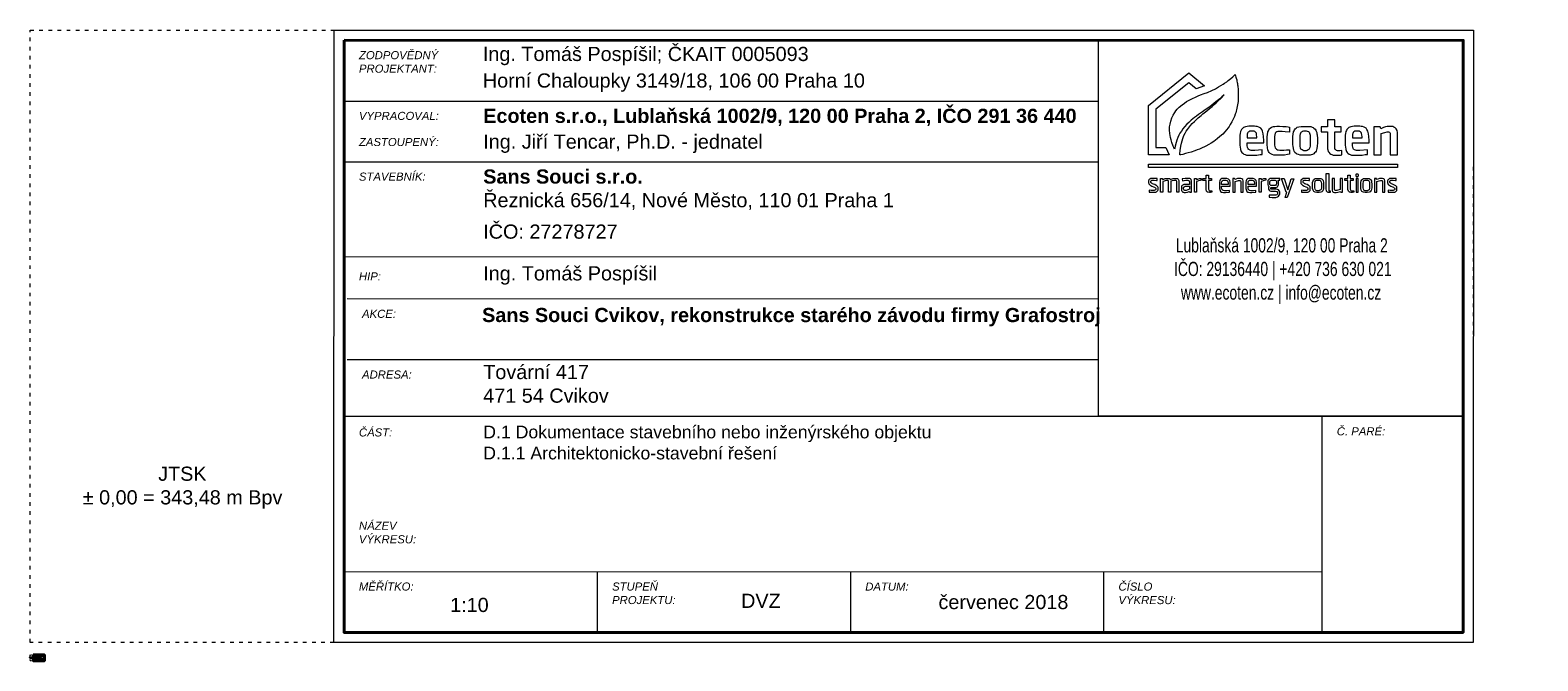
# Model space of a CAD drawing. Header units: millimetres. Extents: x -28283 to 311402, y 2144 to 57809.
# Tile 20 of 20: x -3735 to 16115, y 35744 to 44054. Entities that reach past the tile are written whole.
import ezdxf

# ---------------------------------------------------------------- set-up
doc = ezdxf.new("R2010")
doc.units = ezdxf.units.MM
doc.header["$LTSCALE"] = 4
doc.linetypes.add('ACAD_ISO03W100', pattern=[30, 12, -18])
doc.layers.add('AA_ROZPISKY', color=7, linetype='Continuous', lineweight=15)
doc.layers.add('AA_STUPEŇ DVZ', color=4, linetype='Continuous', lineweight=15)
doc.styles.get("Standard").update_dxf_attribs({"font": 'arial.ttf'})

# ---------------------------------------------------------------- blocks, each defined once
blk = doc.blocks.new('ecoten_logo_obrys')
at = {"lineweight": 5}
for points in [[(750, 1940), (899, 1620), (0, 1620), (0, 3760), (1740, 5160), (2420, 4610), (2057, 4478), (1740, 4740), (320, 3600), (320, 1940), (750, 1940)], [(3740, 5090), (3760, 5040), (3780, 4980), (3790, 4930), (3810, 4860), (3820, 4800), (3830, 4750), (3840, 4700), (3850, 4650), (3860, 4600), (3860, 4560), (3870, 4480), (3870, 4440), (3880, 4360), (3880, 4230), (3880, 4100), (3880, 4050), (3871, 3920), (3849, 3780), (3819, 3640), (3769, 3440), (3750, 3380), (3709, 3280), (3669, 3190), (3630, 3110), (3600, 3050), (3530, 2930), (3480, 2850), (3440, 2790), (3370, 2700), (3291, 2609), (3210, 2520), (3089, 2411), (2969, 2311), (2890, 2250), (2820, 2200), (2710, 2131), (2610, 2071), (2480, 1999), (2420, 1970), (2320, 1921), (2200, 1870), (2100, 1830), (2000, 1789), (1850, 1740), (1720, 1701), (1600, 1671), (1480, 1641), (1390, 1620), (1360, 1620), (1360, 1670), (1370, 1810), (1400, 2000), (1430, 2130), (1481, 2320), (1531, 2450), (1580, 2560), (1630, 2640), (1680, 2720), (1730, 2780), (1819, 2890), (1891, 2969), (1981, 3059), (2151, 3219), (2271, 3319), (2350, 3390), (2521, 3519), (2641, 3619), (2749, 3711), (2840, 3790), (2920, 3870), (3000, 3939), (3121, 4059), (3270, 4220), (3170, 4130), (3081, 4049), (2970, 3960), (2840, 3850), (2720, 3760), (2560, 3640), (2450, 3560), (2331, 3479), (2160, 3360), (2070, 3290), (1990, 3229), (1850, 3120), (1740, 3020), (1660, 2940), (1550, 2830), (1479, 2740), (1420, 2650), (1360, 2560), (1310, 2470), (1270, 2370), (1221, 2250), (1191, 2150), (1150, 2000), (1130, 1910), (1120, 1870), (1100, 1930), (1070, 2000), (1009, 2160), (979, 2270), (950, 2370), (920, 2540), (910, 2690), (910, 2830), (929, 2940), (959, 3080), (1010, 3220), (1059, 3330), (1131, 3450), (1180, 3520), (1241, 3590), (1331, 3679), (1461, 3789), (1549, 3861), (1640, 3920), (1761, 3989), (1900, 4060), (2030, 4121), (2140, 4170), (2240, 4210), (2410, 4269), (2550, 4320), (2730, 4400), (2890, 4481), (3030, 4559), (3130, 4619), (3220, 4671), (3290, 4720), (3380, 4780), (3440, 4830), (3560, 4920), (3650, 5000), (3740, 5090)], [(4260, 2140), (4980, 2140), (4980, 2240), (4971, 2420), (4961, 2530), (4931, 2650), (4891, 2720), (4850, 2770), (4770, 2820), (4700, 2840), (4640, 2850), (4580, 2860), (4510, 2860), (4340, 2860), (4260, 2851), (4190, 2830), (4110, 2800), (4060, 2760), (4020, 2720), (4000, 2680), (3980, 2630), (3961, 2540), (3950, 2470), (3950, 2420), (3950, 2340), (3950, 2120), (3950, 2030), (3960, 1970), (3979, 1850), (3990, 1810), (4010, 1770), (4040, 1720), (4070, 1690), (4120, 1650), (4170, 1630), (4230, 1610), (4300, 1600), (4560, 1600), (4680, 1611), (4820, 1631), (4910, 1640), (4910, 1840), (4590, 1812), (4440, 1809), (4390, 1820), (4360, 1830), (4330, 1850), (4310, 1870), (4300, 1890), (4290, 1910), (4280, 1940), (4260, 2020), (4260, 2140)], [(4260, 2350), (4680, 2350), (4680, 2400), (4670, 2480), (4660, 2550), (4640, 2590), (4610, 2620), (4590, 2630), (4570, 2640), (4540, 2650), (4400, 2650), (4370, 2640), (4330, 2620), (4310, 2600), (4290, 2580), (4280, 2550), (4270, 2510), (4260, 2440), (4260, 2350)], [(6090, 2820), (6090, 2600), (5910, 2619), (5780, 2630), (5590, 2630), (5540, 2620), (5500, 2590), (5480, 2560), (5460, 2480), (5450, 2410), (5450, 2040), (5460, 1980), (5480, 1930), (5500, 1890), (5530, 1860), (5570, 1840), (5610, 1830), (5670, 1820), (5850, 1820), (5970, 1830), (6100, 1839), (6100, 1650), (6010, 1629), (5880, 1611), (5760, 1600), (5490, 1600), (5410, 1610), (5350, 1630), (5290, 1660), (5260, 1680), (5220, 1720), (5190, 1770), (5160, 1840), (5139, 1930), (5130, 2070), (5130, 2100), (5130, 2410), (5140, 2480), (5160, 2610), (5180, 2660), (5200, 2700), (5230, 2750), (5260, 2780), (5310, 2810), (5360, 2830), (5400, 2840), (5460, 2850), (5550, 2861), (5660, 2861), (5810, 2850), (5950, 2840), (6040, 2829), (6090, 2820)], [(6240, 2060), (6240, 2410), (6250, 2520), (6270, 2610), (6290, 2660), (6310, 2700), (6340, 2740), (6380, 2780), (6430, 2810), (6500, 2830), (6600, 2849), (6940, 2849), (7010, 2840), (7070, 2820), (7120, 2800), (7150, 2780), (7200, 2730), (7230, 2690), (7250, 2650), (7270, 2580), (7280, 2530), (7290, 2480), (7301, 2320), (7301, 2140), (7291, 1990), (7280, 1900), (7260, 1830), (7240, 1780), (7210, 1730), (7180, 1700), (7150, 1670), (7090, 1640), (7030, 1620), (6980, 1610), (6910, 1600), (6630, 1600), (6550, 1610), (6480, 1630), (6430, 1650), (6390, 1670), (6330, 1720), (6300, 1780), (6280, 1830), (6270, 1870), (6260, 1910), (6250, 1980), (6240, 2060)], [(6710, 2660), (6820, 2660), (6860, 2650), (6910, 2630), (6940, 2600), (6960, 2560), (6970, 2520), (6980, 2470), (6990, 2360), (6990, 2090), (6981, 1990), (6970, 1940), (6950, 1880), (6930, 1850), (6900, 1830), (6860, 1810), (6820, 1800), (6720, 1800), (6680, 1810), (6640, 1830), (6610, 1850), (6590, 1870), (6570, 1910), (6560, 2000), (6551, 2130), (6551, 2330), (6560, 2460), (6570, 2530), (6580, 2570), (6600, 2600), (6620, 2620), (6650, 2640), (6670, 2650), (6710, 2660)], [(8810, 2140), (9530, 2140), (9530, 2240), (9521, 2420), (9511, 2530), (9481, 2650), (9441, 2720), (9400, 2770), (9320, 2820), (9250, 2840), (9190, 2850), (9130, 2860), (9060, 2860), (8890, 2860), (8810, 2851), (8740, 2830), (8660, 2800), (8610, 2760), (8570, 2720), (8550, 2680), (8530, 2630), (8511, 2540), (8500, 2470), (8500, 2420), (8500, 2340), (8500, 2120), (8500, 2030), (8510, 1970), (8529, 1850), (8540, 1810), (8560, 1770), (8590, 1720), (8620, 1690), (8670, 1650), (8720, 1630), (8780, 1610), (8850, 1600), (9110, 1600), (9230, 1611), (9370, 1631), (9460, 1640), (9460, 1840), (9140, 1812), (8990, 1809), (8940, 1820), (8910, 1830), (8880, 1850), (8860, 1870), (8850, 1890), (8840, 1910), (8830, 1940), (8810, 2020), (8810, 2140)], [(8810, 2350), (9230, 2350), (9230, 2400), (9220, 2480), (9210, 2550), (9190, 2590), (9160, 2620), (9140, 2630), (9120, 2640), (9090, 2650), (8950, 2650), (8920, 2640), (8880, 2620), (8860, 2600), (8840, 2580), (8830, 2550), (8820, 2510), (8810, 2440), (8810, 2350)], [(9740, 1620), (10060, 1620), (10060, 2540), (10210, 2589), (10320, 2610), (10370, 2610), (10410, 2600), (10430, 2580), (10440, 2560), (10440, 2550), (10440, 1620), (10764, 1620), (10764, 2590), (10740, 2680), (10710, 2740), (10660, 2790), (10610, 2820), (10560, 2840), (10520, 2850), (10320, 2850), (10240, 2830), (10160, 2800), (10040, 2750), (10030, 2770), (10020, 2800), (10010, 2830), (9740, 2830), (9740, 1620)], [(0, 1220), (10764, 1220), (10764, 1070), (0, 1070), (0, 1220)], [(2350, 510), (2350, 590), (2490, 590), (2490, 740), (2590, 740), (2590, 590), (2720, 590), (2720, 510), (2590, 510), (2590, 140), (2600, 100), (2620, 80), (2640, 70), (2740, 70), (2740, 0), (2680, -10), (2630, -10), (2580, 0), (2550, 10), (2510, 50), (2490, 120), (2490, 510), (2350, 510)], [(7850, -10), (7770, -10), (7730, 10), (7700, 50), (7690, 80), (7680, 130), (7680, 810), (7790, 810), (7790, 100), (7800, 70), (7820, 60), (7850, 60), (7850, -10)], [(8480, 510), (8480, 590), (8620, 590), (8620, 740), (8720, 740), (8720, 590), (8850, 590), (8850, 510), (8720, 510), (8720, 140), (8730, 100), (8750, 80), (8770, 70), (8870, 70), (8870, 0), (8810, -10), (8760, -10), (8710, 0), (8680, 10), (8640, 50), (8620, 120), (8620, 510), (8480, 510)], [(8960, 710), (8980, 680), (9050, 680), (9070, 710), (9070, 770), (9050, 790), (8980, 790), (8960, 770), (8960, 710)], [(30, 0), (290, 0), (320, 10), (340, 20), (360, 30), (390, 60), (400, 80), (410, 100), (410, 110), (410, 200), (400, 230), (380, 260), (360, 280), (330, 300), (270, 330), (220, 350), (170, 370), (140, 390), (120, 400), (100, 430), (100, 480), (110, 500), (140, 520), (240, 520), (350, 510), (380, 510), (380, 590), (280, 601), (140, 601), (90, 590), (70, 580), (50, 570), (40, 560), (20, 540), (10, 520), (0, 490), (0, 410), (10, 380), (20, 360), (40, 330), (70, 310), (100, 290), (150, 270), (220, 240), (260, 220), (290, 200), (300, 190), (310, 170), (310, 120), (300, 100), (280, 90), (250, 80), (110, 80), (30, 90), (30, 0)], [(520, 0), (520, 590), (600, 590), (610, 550), (660, 570), (720, 590), (800, 600), (850, 600), (900, 590), (930, 570), (940, 560), (1020, 580), (1070, 590), (1140, 600), (1200, 600), (1250, 590), (1280, 570), (1300, 540), (1310, 510), (1310, 0), (1220, 0), (1220, 470), (1210, 490), (1180, 510), (1120, 510), (1020, 491), (970, 480), (960, 470), (960, 0), (870, 0), (870, 480), (860, 500), (840, 510), (770, 510), (620, 470), (620, 0), (520, 0)], [(1450, 580), (1470, 500), (1610, 520), (1700, 520), (1730, 510), (1750, 500), (1760, 480), (1770, 460), (1770, 330), (1560, 330), (1530, 330), (1500, 320), (1480, 310), (1450, 290), (1430, 260), (1420, 230), (1420, 120), (1430, 80), (1440, 60), (1460, 30), (1480, 10), (1510, 0), (1540, -10), (1600, -10), (1650, 0), (1690, 10), (1760, 39), (1770, 40), (1780, 0), (1860, 0), (1860, 500), (1850, 530), (1840, 560), (1810, 580), (1790, 590), (1750, 600), (1580, 600), (1450, 580)], [(1770, 260), (1770, 130), (1620, 81), (1570, 80), (1540, 90), (1520, 120), (1510, 150), (1510, 210), (1540, 240), (1580, 260), (1770, 270), (1770, 260)], [(1990, 0), (1990, 590), (2080, 590), (2080, 550), (2130, 570), (2200, 590), (2260, 600), (2280, 600), (2280, 520), (2230, 510), (2160, 490), (2090, 470), (2080, 460), (2080, 0), (1990, 0)], [(3160, 260), (3530, 260), (3530, 420), (3509, 510), (3490, 540), (3460, 570), (3390, 600), (3210, 600), (3170, 590), (3130, 570), (3100, 540), (3080, 490), (3070, 440), (3070, 160), (3090, 80), (3110, 40), (3150, 10), (3180, 0), (3240, -10), (3330, -10), (3500, 10), (3500, 80), (3400, 69), (3280, 69), (3220, 80), (3190, 100), (3170, 140), (3160, 180), (3160, 260)], [(3160, 340), (3160, 410), (3170, 460), (3190, 500), (3230, 520), (3270, 530), (3340, 530), (3390, 510), (3410, 490), (3430, 450), (3440, 420), (3440, 340), (3160, 340)], [(3640, 590), (3640, 0), (3740, 0), (3740, 470), (3840, 501), (3890, 510), (3960, 510), (3980, 500), (3990, 470), (3990, 0), (4090, 0), (4090, 500), (4070, 550), (4040, 580), (3990, 600), (3920, 600), (3850, 590), (3780, 570), (3730, 550), (3720, 590), (3640, 590)], [(4300, 260), (4670, 260), (4670, 420), (4649, 510), (4630, 540), (4600, 570), (4530, 600), (4350, 600), (4310, 590), (4270, 570), (4240, 540), (4220, 490), (4210, 440), (4210, 160), (4230, 80), (4250, 40), (4290, 10), (4320, 0), (4380, -10), (4470, -10), (4640, 10), (4640, 80), (4540, 69), (4420, 69), (4360, 80), (4330, 100), (4310, 140), (4300, 180), (4300, 260)], [(4300, 340), (4300, 410), (4310, 460), (4330, 500), (4370, 520), (4410, 530), (4480, 530), (4530, 510), (4550, 490), (4570, 450), (4580, 420), (4580, 340), (4300, 340)], [(4780, 0), (4780, 590), (4870, 590), (4870, 550), (4920, 570), (4990, 590), (5050, 600), (5070, 600), (5070, 520), (5020, 510), (4950, 490), (4880, 470), (4870, 460), (4870, 0), (4780, 0)], [(5670, 600), (5320, 600), (5260, 590), (5210, 570), (5180, 540), (5160, 510), (5150, 470), (5150, 330), (5170, 280), (5190, 260), (5210, 240), (5190, 220), (5190, 130), (5210, 90), (5240, 60), (5280, 50), (5490, 50), (5540, 30), (5570, -10), (5570, -30), (5570, -70), (5560, -90), (5540, -110), (5500, -130), (5330, -130), (5220, -121), (5220, -210), (5350, -219), (5500, -219), (5570, -200), (5620, -170), (5650, -130), (5670, -80), (5670, 20), (5650, 70), (5620, 100), (5570, 120), (5530, 130), (5320, 130), (5290, 140), (5280, 160), (5280, 200), (5300, 210), (5510, 210), (5570, 240), (5590, 260), (5610, 290), (5620, 340), (5620, 480), (5610, 520), (5680, 530), (5680, 600), (5670, 600)], [(5320, 520), (5470, 520), (5500, 510), (5520, 490), (5530, 460), (5530, 370), (5520, 330), (5490, 300), (5450, 290), (5320, 290), (5290, 300), (5270, 310), (5250, 330), (5240, 370), (5240, 460), (5260, 490), (5280, 510), (5320, 520)], [(5750, 590), (5860, 590), (6016, 109), (6172, 589), (6280, 589), (5998, -230), (5910, -230), (5980, 0), (5950, 0), (5750, 590)], [(6610, 0), (6870, 0), (6900, 10), (6920, 20), (6940, 30), (6970, 60), (6980, 80), (6990, 100), (6990, 110), (6990, 200), (6980, 230), (6960, 260), (6940, 280), (6910, 300), (6850, 330), (6800, 350), (6750, 370), (6720, 390), (6700, 400), (6680, 430), (6680, 480), (6690, 500), (6720, 520), (6820, 520), (6930, 510), (6960, 510), (6960, 590), (6860, 601), (6720, 601), (6670, 590), (6650, 580), (6630, 570), (6620, 560), (6600, 540), (6590, 520), (6580, 490), (6580, 410), (6590, 380), (6600, 360), (6620, 330), (6650, 310), (6680, 290), (6730, 270), (6800, 240), (6840, 220), (6870, 200), (6880, 190), (6890, 170), (6890, 120), (6880, 100), (6860, 90), (6830, 80), (6690, 80), (6610, 90), (6610, 0)], [(7090, 170), (7090, 420), (7110, 500), (7130, 540), (7160, 570), (7200, 590), (7260, 600), (7400, 600), (7450, 590), (7500, 570), (7530, 540), (7550, 500), (7560, 440), (7569, 370), (7569, 200), (7560, 130), (7540, 80), (7530, 60), (7490, 20), (7450, 0), (7370, -10), (7280, -10), (7210, 0), (7170, 20), (7140, 40), (7110, 90), (7090, 170)], [(7190, 200), (7190, 390), (7200, 450), (7210, 490), (7230, 510), (7280, 530), (7380, 530), (7420, 510), (7450, 480), (7460, 440), (7470, 380), (7470, 210), (7470, 170), (7450, 110), (7420, 90), (7380, 70), (7270, 70), (7240, 80), (7220, 100), (7200, 130), (7190, 200)], [(8387, 1), (8387, 591), (8287, 591), (8287, 121), (8187, 90), (8137, 81), (8067, 81), (8047, 91), (8037, 121), (8037, 591), (7937, 591), (7937, 91), (7957, 41), (7987, 11), (8037, -9), (8107, -9), (8177, 1), (8247, 21), (8297, 41), (8307, 1), (8387, 1)], [(8970, 590), (8970, 0), (9060, 0), (9060, 590), (8970, 590)], [(9175, 170), (9175, 420), (9195, 500), (9215, 540), (9245, 570), (9285, 590), (9345, 600), (9485, 600), (9535, 590), (9585, 570), (9615, 540), (9635, 500), (9645, 440), (9654, 370), (9654, 200), (9645, 130), (9625, 80), (9615, 60), (9575, 20), (9535, 0), (9455, -10), (9365, -10), (9295, 0), (9255, 20), (9225, 40), (9195, 90), (9175, 170)], [(9275, 200), (9275, 390), (9285, 450), (9295, 490), (9315, 510), (9365, 530), (9465, 530), (9505, 510), (9535, 480), (9545, 440), (9555, 380), (9555, 210), (9555, 170), (9535, 110), (9505, 90), (9465, 70), (9355, 70), (9325, 80), (9305, 100), (9285, 130), (9275, 200)], [(9770, 590), (9770, 0), (9870, 0), (9870, 470), (9970, 501), (10020, 510), (10090, 510), (10110, 500), (10120, 470), (10120, 0), (10220, 0), (10220, 500), (10200, 550), (10170, 580), (10120, 600), (10050, 600), (9980, 590), (9910, 570), (9860, 550), (9850, 590), (9770, 590)], [(10360, 0), (10620, 0), (10650, 10), (10670, 20), (10690, 30), (10720, 60), (10730, 80), (10740, 100), (10740, 110), (10740, 200), (10730, 230), (10710, 260), (10690, 280), (10660, 300), (10600, 330), (10550, 350), (10500, 370), (10470, 390), (10450, 400), (10430, 430), (10430, 480), (10440, 500), (10470, 520), (10570, 520), (10680, 510), (10710, 510), (10710, 590), (10610, 601), (10470, 601), (10420, 590), (10400, 580), (10380, 570), (10370, 560), (10350, 540), (10340, 520), (10330, 490), (10330, 410), (10340, 380), (10350, 360), (10370, 330), (10400, 310), (10430, 290), (10480, 270), (10550, 240), (10590, 220), (10620, 200), (10630, 190), (10640, 170), (10640, 120), (10630, 100), (10610, 90), (10580, 80), (10440, 80), (10360, 90), (10360, 0)]]:
    blk.add_lwpolyline(points, dxfattribs=at)
blk.add_lwpolyline([(8270, 1800), (8170, 1800), (8120, 1810), (8090, 1830), (8070, 1850), (8050, 1900), (8050, 2620), (8320, 2620), (8320, 2830), (8050, 2830), (8050, 3130), (7730, 3130), (7730, 2830), (7460, 2830), (7460, 2620), (7730, 2620), (7730, 1960), (7740, 1880), (7750, 1830), (7770, 1770), (7790, 1730), (7840, 1680), (7880, 1650), (7920, 1630), (7980, 1610), (8050, 1600), (8230, 1600), (8300, 1610), (8350, 1620), (8350, 1810)], close=True, dxfattribs=at)

msp = doc.modelspace()

# ---------------------------------------------------------------- linework, layer by layer
at = {"layer": 'AA_ROZPISKY', "lineweight": 20}
for p, q in [((398.8, 43119.9), (10332.2, 43118.9)), ((398.7, 42319.9), (10332.1, 42318.9)), ((398.7, 42319.9), (10332.1, 42318.9)), ((398.6, 41069.9), (10331.9, 41068.9)), ((439.6, 40516.5), (10331.9, 40515.5)), ((439.5, 39716.5), (10331.8, 39715.5)), ((398.4, 38969.9), (15131.8, 38968.4)), ((398.2, 36919.9), (13272.7, 36918.6)), ((3731.5, 36919.5), (3731.5, 36119.5)), ((7064.9, 36919.2), (7064.8, 36119.2)), ((10398.2, 36918.9), (10398.1, 36118.9)), ((-3693.9, 35815.7), (-3590.9, 35815.7)), ((-3693.9, 35807.7), (-3590.9, 35807.7)), ((-3693.9, 35807.7), (-3590.9, 35807.7)), ((-3693.9, 35795.2), (-3590.9, 35795.2)), ((-3693.9, 35789.7), (-3590.9, 35789.6)), ((-3693.9, 35781.7), (-3590.9, 35781.6)), ((-3693.9, 35774.2), (-3546.6, 35774.2)), ((-3693.9, 35753.7), (-3565.2, 35753.7)), ((-3666.8, 35753.7), (-3666.8, 35745.7)), ((-3633.5, 35753.7), (-3633.5, 35745.7)), ((-3600.2, 35753.7), (-3600.2, 35745.7))]:
    msp.add_line(p, q, dxfattribs=at)
at = {"layer": 'AA_ROZPISKY'}
for p, q in [((13272.9, 38968.6), (13272.6, 36118.6)), ((-3702.2, 35781.8), (-3728.3, 35787.6)), ((-3718.1, 35771.7), (-3712.4, 35797.7)), ((-3565.2, 35774.2), (-3565.2, 35745.7))]:
    msp.add_line(p, q, dxfattribs=at)
at = {"layer": 'AA_ROZPISKY', "lineweight": 80}
msp.add_line((-3715.2, 35784.7), (-3718.1, 35771.7), dxfattribs=at)
at = {"layer": 'AA_ROZPISKY', "linetype": 'ACAD_ISO03W100', "lineweight": 20}
msp.add_lwpolyline([(-3734.4, 44053.6), (15265.6, 44051.7), (15264.8, 35985.1), (-3735.2, 35986.9)], close=True, dxfattribs=at)
at = {"layer": 'AA_ROZPISKY', "lineweight": 20}
for points in [[(265.6, 44053.2), (15265.6, 44051.7), (15264.8, 35985.1), (264.8, 35986.6)], [(10332.2, 43918.9), (15132.2, 43918.4), (15131.8, 38968.4), (10331.8, 38968.9)], [(-3695.2, 35825), (-3545.2, 35825), (-3545.2, 35744.3), (-3695.2, 35744.4)], [(-3590.9, 35823.7), (-3546.6, 35823.7), (-3546.6, 35774.2), (-3590.9, 35774.2)]]:
    msp.add_lwpolyline(points, close=True, dxfattribs=at)
at = {"layer": 'AA_ROZPISKY', "lineweight": 40}
for points in [[(398.9, 43919.9), (15132.2, 43918.4), (15131.5, 36118.4), (398.1, 36119.9)], [(-3693.9, 35823.7), (-3546.6, 35823.7), (-3546.6, 35745.7), (-3693.9, 35745.7)]]:
    msp.add_lwpolyline(points, close=True, dxfattribs=at)
at = {"layer": 'AA_ROZPISKY', "linetype": 'ACAD_ISO03W100', "lineweight": 20, "ltscale": 0.01}
msp.add_lwpolyline([(-3735.2, 35825), (-3545.2, 35825), (-3545.2, 35744.3), (-3735.2, 35744.4)], close=True, dxfattribs=at)
at = {"layer": 'AA_ROZPISKY'}
msp.add_circle((-3715.2, 35784.7), 10.7, dxfattribs=at)

# ---------------------------------------------------------------- block references
at = {"layer": 'AA_ROZPISKY', "rotation": 359.994372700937}
for p, xscale, yscale, zscale in [((10989, 41917.5), 0.3046009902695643, 0.3046009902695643, 0.3046009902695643), ((-3584.7, 35803.7), 0.003046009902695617, 0.003046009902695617, 0.003046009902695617)]:
    msp.add_blockref('ecoten_logo_obrys', p, dxfattribs=dict(at, xscale=xscale, yscale=yscale, zscale=zscale))

# ---------------------------------------------------------------- texts
at = {"layer": 'AA_ROZPISKY', "rotation": 359.99437}
for s, width, insert, char_height, attachment_point in [('\\pt3920;Ing. Tomáš Pospíšil; ČKAIT 0005093', 6041.064, (2224.9, 43833.7), 186.667, 1), ('{\\fArial|b0|i1|c238|p34;ZODPOVĚDNÝ PROJEKTANT:}', 53.333, (593.7, 43777.3), 106.667, 1), ('\\pt3920;Horní Chaloupky 3149/18, 106 00 Praha 10', 6041.064, (2224.9, 43483.7), 186.667, 1), ('{\\fArial|b0|i1|c238|p34;VYPRACOVAL:}', 1241.715, (593.6, 42977.3), 106.667, 1), ('\\pt3920;{\\fArial|b1|i0|c238|p34;Ecoten s.r.o., Lublaňská 1002/9, 120 00 Praha 2, IČO 291 36 440}', 8102.127, (2230, 43018.6), 186.667, 1), ('\\pt3920;Ing. Jiří Tencar, Ph.D. - jednatel', 4227.73, (2230, 42678.6), 186.667, 1), ('{\\fArial|b0|i1|c238|p34;ZASTOUPENÝ:}', 1241.715, (593.6, 42633.2), 106.667, 1), ('{\\fArial|b0|i1|c238|p34;STAVEBNÍK:}', 1241.715, (593.5, 42177.3), 106.667, 1), ('\\pt3920;{\\fArial|b1|i0|c238|p34;Sans Souci s.r.o.\\P}Řeznická 656/14, Nové Město, 110 01 Praha 1', 8102.127, (2229.9, 42218.6), 186.667, 1), ('\\pt3920;IČO: 27278727', 6355.461, (2229.9, 41493), 186.667, 1), ('\\pi1016;{\\W0.7;Lublaňská 1002/9, 120 00 Praha 2\\P\\pi993.28,t2859.9,3046.6;IČO: 29136440 | +420 736 630 021\\P\\pi1083.6,t2950.2,5003.6;www.ecoten.cz | info@ecoten.cz\\H1.0805x; }', 4800, (10332, 41312.2), 186.667, 1), ('\\pt3920;Ing. Tomáš Pospíšil', 3020.532, (2229.8, 40943), 186.667, 1), ('{\\fArial|b0|i1|c238|p34;HIP:}', 1241.715, (593.4, 40863.2), 106.667, 1), ('{\\fArial|b0|i1|c238|p34;AKCE:}', 1241.715, (634.4, 40369.8), 106.667, 1), ('\\pt3920;{\\fArial|b1|i0|c238|p34;Sans Souci Cvikov, rekonstrukce starého závodu firmy Grafostroj}', 7735.466, (2215.3, 40394.4), 186.667, 1), ('{\\fArial|b0|i1|c238|p34;ADRESA:}', 1241.715, (634.3, 39569.8), 106.667, 1), ('\\pt3920;Tovární 417 \\P471 54 Cvikov', 6355.461, (2229.9, 39643), 186.667, 1), ('{\\fArial|b0|i1|c238|p34;ČÁST: }', 565.934, (593.2, 38807.3), 106.667, 1), ('{\\fArial|b0|i1|c238|p34;Č. PARÉ:}', 1241.715, (13467.7, 38821.7), 106.667, 1), ('\\pi1685,t5605;JTSK\\P\\pi691.81,t4611.8;± 0,00 = 343,48 m Bpv', 4000, (-3735, 38303.4), 186.667, 1), ('{\\fArial|b0|i1|c238|p34;NÁZEV\\PVÝKRESU:}', 345.934, (593.1, 37577.3), 106.667, 1), ('{\\fArial|b0|i1|c238|p34;MĚŘÍTKO:}', 1241.715, (593, 36777.3), 106.667, 1), ('{\\fArial|b0|i1|c238|p34;STUPEŇ\\PPROJEKTU:}', 399.268, (3926.3, 36777), 106.667, 1), ('{\\fArial|b0|i1|c238|p34;DATUM:}', 1241.715, (7259.7, 36776.7), 106.667, 1), ('{\\fArial|b0|i1|c238|p34;ČÍSLO\\PVÝKRESU:}', 405.934, (10593, 36776.3), 106.667, 1), ('\\pt3920;červenec 2018', 1955.814, (9934.2, 36612.7), 186.667, 3), ('\\pi15.639,t57.639;JTSK\\P\\pi4.9983,t46.998;± 0,00 = 343,48 m Bpv', 38.029, (-3733.1, 35767.5), 2, 1), ('{\\fArial|b0|i1|c238|p34;AKCE:}', 7.162, (-3692, 35788.2), 1.5, 1), ('{\\fArial|b0|i1|c238|p34;ADRESA:}', 1.5, (-3692, 35780.2), 1.5, 1), ('{\\fArial|b0|i1|c238|p34;NÁZEV\\PVÝKRESU:}', 12.781, (-3692, 35761.5), 1.5, 1), ('{\\fArial|b0|i1|c238|p34;VYPRACOVAL:}', 15.375, (-3692, 35814.3), 1.5, 1), ('{\\fArial|b0|i1|c238|p34;STAVEBNÍK:}', 13.267, (-3692, 35806.3), 1.5, 1), ('{\\fArial|b0|i1|c238|p34;ZODPOVĚDNÝ PROJEKTANT:}', 16.778, (-3692, 35822.3), 1.5, 1), ('{\\fArial|b0|i1|c238|p34;ZASTOUPENÝ:}', 15.128, (-3692, 35810.8), 1.5, 1), ('{\\fArial|b0|i1|c238|p34;ČÁST: }', 7.965, (-3692, 35772.6), 1.5, 1), ('{\\fArial|b0|i1|c238|p34;MĚŘÍTKO:}', 11.256, (-3692, 35752.3), 1.5, 1), ('{\\fArial|b0|i1|c238|p34;HIP:}', 4.432, (-3692, 35793.1), 1.5, 1), ('\\pt42;Ing. Tomáš Pospíšil; ČKAIT 0005093', 48.32, (-3675.6, 35822.8), 2, 1), ('\\pt42;{\\fArial|b1|i0|c238|p34;Sans Souci s.r.o.\\P}Řeznická 656/14, Nové Město, 110 01 Praha 1', 65.632, (-3675.6, 35806.7), 2, 1), ('\\pt42;Tovární 417 \\P471 54 Cvikov', 22.517, (-3675.6, 35780.9), 2, 1), ('\\pt42;Horní Chaloupky 3149/18, 106 00 Praha 10', 55.371, (-3675.6, 35819.3), 2, 1), ('{\\H0.83333x;D.1 Dokumentace stavebního nebo inženýrského objektu\\PD.1.1 Architektonicko-stavební řešení}', 68.582, (-3675.6, 35772.9), 2, 1), ('{\\fArial|b0|i0|c238|p34;\\H0.83333x;DETAILY}', 21.224, (-3675.6, 35765.8), 2, 1), ('\\pt42;{\\fArial|b1|i0|c238|p34;Ecoten s.r.o., Lublaňská 1002/9, 120 00 Praha 2, IČO 291 36 440}', 83.798, (-3675.6, 35814.7), 2, 1), ('\\pt42;Ing. Jiří Tencar, Ph.D. - jednatel', 52.31, (-3675.6, 35811.3), 2, 1), ('\\pt42;IČO: 27278727', 21.319, (-3675.6, 35799.4), 2, 1), ('\\pt42;Ing. Tomáš Pospíšil', 26.278, (-3675.6, 35793.9), 2, 1), ('\\pt42;{\\fArial|b1|i0|c238|p34;Sans Souci Cvikov, \\Prekonstrukce starého závodu firmy Grafostroj}', 62.81, (-3675.2, 35788.6), 2, 1), ('{\\fArial|b0|i1|c238|p34;STUPEŇ\\PPROJEKTU:}', 12.76, (-3664.9, 35752.3), 1.5, 1), ('{\\fArial|b0|i1|c238|p34;DATUM:}', 8.553, (-3631.5, 35752.3), 1.5, 1), ('\\pt42;červenec 2018', 19.691, (-3603.4, 35750.6), 2, 3), ('{\\fArial|b0|i1|c238|p34;ČÍSLO\\PVÝKRESU:}', 12.121, (-3598.2, 35752.3), 1.5, 1), ('\\pi5.529;{\\W0.7;Lublaňská 1002/9, 120 00 Praha 2\\P\\pi5.2859,t25.286,27.286;IČO: 29136440 | +420 736 630 021\\P\\pi6.2533,t26.253,48.253;www.ecoten.cz | info@ecoten.cz\\H1.0805x; }', 40.716, (-3589, 35791.6), 2, 1), ('{\\fArial|b0|i1|c238|p34;Č. PARÉ:}', 13.911, (-3563.2, 35772.7), 1.5, 1)]:
    msp.add_mtext_dynamic_manual_height_columns(s, width=width, gutter_width=150, heights=[0], dxfattribs=dict(at, insert=insert, char_height=char_height, attachment_point=attachment_point))
at = {"layer": 'AA_ROZPISKY', "color": 1, "attachment_point": 1, "rotation": 359.99437}
for s, width, insert, char_height in [('{\\H0.83333x;D.1 Dokumentace stavebního nebo inženýrského objektu\\PD.1.1 Architektonicko-stavební řešení}', 9345.461, (2229.6, 38843), 200), ('\\pt3920;1:10', 1301.354, (1794.2, 36574.6), 186.667)]:
    msp.add_mtext_dynamic_manual_height_columns(s, width=width, gutter_width=150, heights=[0], dxfattribs=dict(at, insert=insert, char_height=char_height))
at = {"layer": 'AA_STUPEŇ DVZ', "attachment_point": 1, "rotation": 359.99437}
for width, insert, char_height in [(1390.577, (5624.8, 36628.8), 186.67), (79.069, (-3646, 35750.8), 2)]:
    msp.add_mtext_dynamic_manual_height_columns('DVZ', width=width, gutter_width=150, heights=[0], dxfattribs=dict(at, insert=insert, char_height=char_height))

doc.saveas('drawing.dxf')
